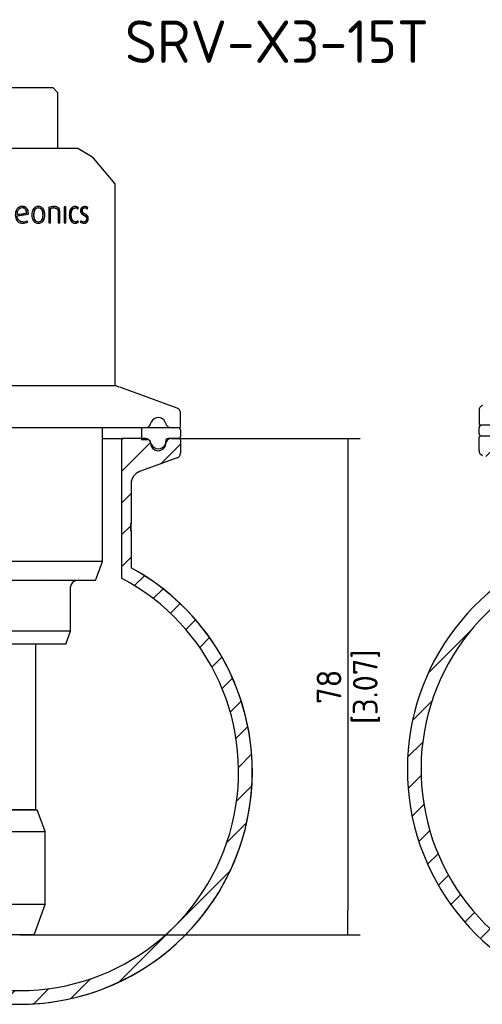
# Paper-space layout 'Sheet1' of a CAD drawing. Header units: millimetres. Extents: x -20 to 281, y -85 to 193.
# Tile 6 of 8: x 133 to 198, y 54 to 193. Entities that reach past the tile are written whole.
import ezdxf
from ezdxf.lldxf.tags import DXFTag

# ---------------------------------------------------------------- set-up
doc = ezdxf.new("R2010")
doc.units = ezdxf.units.MM
for name, color, linetype in [('2.5IN-PIPE_WFT-1', 7, 'Continuous'), ('Default', 7, 'Continuous'), ('SEAL-RING', 7, 'Continuous'), ('SRD-X3-B15T', 7, 'Continuous'), ('SRV-X3-B15T', 7, 'Continuous')]:
    doc.layers.add(name, color=color, linetype=linetype)
doc.styles.add('SEACAD_Solid_Edge_ISO', font='seiso.ttf')
tags = doc.linetypes.add('HIDDEN2', pattern=[4.7625, 3.175, -1.5875]).pattern_tags.tags
tags[6:7] = [DXFTag(74, 4), DXFTag(75, 0), DXFTag(340, '0'), DXFTag(46, 0.0), DXFTag(50, 0.0), DXFTag(44, 0.0), DXFTag(45, 0.0)]
tags[4:5] = [DXFTag(74, 4), DXFTag(75, 0), DXFTag(340, '0'), DXFTag(46, 0.0), DXFTag(50, 0.0), DXFTag(44, 0.0), DXFTag(45, 0.0)]
doc.dimstyles.new('Rheonics_Publish', dxfattribs={"dimtxt": 3.5, "dimasz": 3.5, "dimexe": 1.75, "dimexo": 0, "dimgap": 0.875, "dimtad": 1, "dimdec": 1, "dimlfac": 0.5, "dimdsep": 46, "dimtxsty": 'SEACAD_Solid_Edge_ISO', "dimblk1": '_SE_FILLED', "dimblk2": '_SE_FILLED', "dimsah": 1, "dimcen": 1.75, "dimazin": 0, "dimtfac": 0.5, "dimtdec": 3, "dimtmove": 0, "dimatfit": 3, "dimfxl": 1, "dimarcsym": 0})

# ---------------------------------------------------------------- blocks, each defined once
blk = doc.blocks.new('SE11')
at = {"layer": '2.5IN-PIPE_WFT-1', "linetype": 'Continuous'}
h = blk.add_hatch(dxfattribs=at)
h.set_pattern_fill('LINE', angle=45, style=0)
edge = h.paths.add_edge_path()
edge.add_arc((172.12, 134.81), 1.08, 203, 337, ccw=False)
edge.add_line((171.12, 134.39), (170.98, 134.73))
edge.add_arc((170.32, 134.45), 0.72, 23, 89.9998)
edge.add_line((170.32, 135.17), (166.94, 135.17))
edge.add_line((166.94, 135.17), (166.94, 115.42))
edge.add_ellipse((152.54, 88.05), major_axis=(0, 30.93), ratio=1, start_angle=27.7484, end_angle=332.2516)
edge.add_line((138.14, 115.42), (138.14, 135.17))
edge.add_line((138.14, 135.17), (134.77, 135.17))
edge.add_arc((134.77, 134.45), 0.72, 90, 157)
edge.add_line((134.11, 134.73), (133.96, 134.39))
edge.add_arc((132.97, 134.81), 1.08, 203, 337, ccw=False)
edge.add_line((131.97, 134.39), (131.83, 134.73))
edge.add_arc((131.17, 134.45), 0.72, 23, 90)
edge.add_line((131.17, 135.17), (130, 135.17))
edge.add_arc((130, 134.99), 0.18, 90, 180)
edge.add_line((129.82, 134.99), (129.82, 133.11))
edge.add_arc((130.54, 133.11), 0.72, 180, 249.9998)
edge.add_line((130.29, 132.43), (135.61, 130.5))
edge.add_arc((134.99, 128.81), 1.8, 0, 70, ccw=False)
edge.add_line((136.79, 128.81), (136.79, 123.43))
edge.add_line((136.79, 123.43), (136.88, 123.43))
edge.add_line((136.88, 123.43), (136.88, 123.28))
edge.add_line((136.88, 123.28), (136.79, 123.28))
edge.add_line((136.79, 123.28), (136.79, 116.89))
edge.add_ellipse((152.54, 88.05), major_axis=(0, 32.86), ratio=1, start_angle=28.641, end_angle=331.359)
edge.add_line((168.29, 116.89), (168.29, 122.13))
edge.add_line((168.29, 122.13), (168.2, 122.13))
edge.add_line((168.2, 122.13), (168.2, 123.17))
edge.add_line((168.2, 123.17), (168.29, 123.17))
edge.add_line((168.29, 123.17), (168.29, 128.81))
edge.add_arc((170.09, 128.81), 1.8, 110, 180, ccw=False)
edge.add_line((169.48, 130.5), (174.79, 132.43))
edge.add_arc((174.55, 133.11), 0.72, 290.0002, 360)
edge.add_line((175.27, 133.11), (175.27, 134.99))
edge.add_arc((175.09, 134.99), 0.18, 0, 90)
edge.add_line((175.09, 135.17), (173.92, 135.17))
edge.add_arc((173.92, 134.45), 0.72, 90, 157)
edge.add_line((173.26, 134.73), (173.11, 134.39))
at = {"layer": '2.5IN-PIPE_WFT-1', "color": 7, "linetype": 'Continuous'}
for p, q in [((164.24, 135.17), (166.94, 135.17)), ((170.32, 135.17), (166.94, 135.17)), ((166.94, 135.17), (166.94, 115.42)), ((175.09, 135.17), (173.92, 135.17)), ((170.98, 134.73), (171.12, 134.39)), ((173.26, 134.73), (173.11, 134.39)), ((175.27, 134.99), (175.27, 133.11)), ((174.79, 132.43), (169.48, 130.5)), ((168.29, 128.81), (168.29, 123.17)), ((168.2, 123.17), (168.29, 123.17)), ((168.2, 123.17), (168.2, 122.13)), ((168.2, 122.69), (168.29, 122.69)), ((168.2, 122.55), (168.29, 122.55)), ((168.29, 122.13), (168.2, 122.13)), ((168.29, 122.13), (168.29, 116.89)), ((152.54, 55.19), (152.55, 55.19))]:
    blk.add_line(p, q, dxfattribs=at)
for centre, radius, start, end in [((170.32, 134.45), 0.72, 23, 89.9998), ((173.92, 134.45), 0.72, 90, 157), ((175.09, 134.99), 0.18, 0, 90), ((172.12, 134.81), 1.08, 203, 337), ((174.55, 133.11), 0.72, 290.0002, 0), ((170.09, 128.81), 1.8, 110, 180), ((167.9, 122.54), 0.392, 2.1321, 23.1109), ((162.64, 122.94), 5.66, 357.4913, 2.3562), ((163.87, 122.35), 4.43, 357.2429, 2.6909), ((152.55, 88.05), 32.86, 0, 61.3816), ((152.55, 88.05), 32.86, 270, 0)]:
    blk.add_arc(centre, radius, start, end, dxfattribs=at)
for major_axis, start_param, end_param in [((-32.86, 0), 5.212269, 10.495694), ((-30.93, 0), 5.19669, 10.511273)]:
    blk.add_ellipse((152.54, 88.05), major_axis=major_axis, ratio=1, start_param=start_param, end_param=end_param, dxfattribs=at)
at = {"layer": 'SEAL-RING', "color": 7, "linetype": 'Continuous'}
for p, q in [((169.73, 136.7), (169.73, 134.99)), ((174.91, 135.17), (173.53, 135.17)), ((175.27, 136.34), (175.27, 135.53)), ((170.68, 135), (169.73, 134.99))]:
    blk.add_line(p, q, dxfattribs=at)
for centre, radius, start, end in [((174.91, 136.34), 0.36, 0, 90), ((173.53, 134.81), 0.36, 90, 190.8069), ((174.91, 135.53), 0.36, 270, 0), ((170.68, 134.64), 0.36, 355.9227, 90.75), ((172.12, 134.54), 1.08, 175.9227, 10.8069)]:
    blk.add_arc(centre, radius, start, end, dxfattribs=at)
at = {"layer": 'SRV-X3-B15T', "color": 7, "linetype": 'Continuous'}
for p, q in [((147.86, 184.8), (157.22, 184.8)), ((157.94, 184.08), (157.22, 184.8)), ((157.94, 176.25), (157.94, 184.08)), ((144.44, 176.25), (160.64, 176.25)), ((162.61, 175.12), (160.64, 176.25)), ((163.02, 174.77), (162.61, 175.12)), ((166.04, 171.17), (163.02, 174.77)), ((166.04, 142.67), (166.04, 171.17)), ((152.88, 167.79), (152.89, 167.79)), ((155.17, 167.78), (155.19, 167.78)), ((156.66, 167.83), (156.66, 165.66)), ((156.87, 165.66), (156.87, 167.69)), ((156.87, 167.69), (156.9, 167.69)), ((156.9, 165.66), (156.9, 167.69)), ((157.39, 167.78), (157.43, 167.78)), ((158, 167.22), (158, 165.66)), ((158.19, 165.66), (158.19, 167.23)), ((158.19, 167.23), (158.23, 167.23)), ((158.23, 165.66), (158.23, 167.23)), ((158.85, 167.95), (158.85, 165.66)), ((159.07, 167.95), (158.85, 167.95)), ((159.03, 165.66), (159.03, 167.95)), ((159.07, 165.66), (159.07, 167.95)), ((160.36, 167.78), (160.41, 167.78)), ((160.72, 167.68), (160.78, 167.83)), ((160.76, 167.65), (160.83, 167.83)), ((160.78, 167.83), (160.83, 167.83)), ((161.33, 167.4), (161.39, 167.4)), ((161.69, 167.79), (161.75, 167.79)), ((162.05, 167.69), (162.11, 167.83)), ((162.1, 167.65), (162.17, 167.83)), ((162.11, 167.83), (162.17, 167.83)), ((152.99, 165.82), (152.99, 165.82)), ((153.69, 165.77), (153.6, 165.97)), ((153.7, 165.77), (153.61, 165.97)), ((153.69, 165.77), (153.7, 165.77)), ((153.76, 166.91), (153.76, 167.04)), ((153.76, 167.04), (153.77, 167.04)), ((153.76, 166.91), (153.77, 167.04)), ((153.76, 166.91), (153.76, 166.91)), ((154.49, 166.8), (154.51, 166.8)), ((155.17, 165.83), (155.19, 165.83)), ((156.08, 166.8), (156.11, 166.8)), ((159.76, 166.8), (159.81, 166.8)), ((160.36, 165.83), (160.41, 165.83)), ((160.78, 165.77), (160.72, 165.93)), ((160.83, 165.77), (160.76, 165.96)), ((160.78, 165.77), (160.83, 165.77)), ((161.22, 165.97), (161.15, 165.77)), ((161.58, 165.82), (161.64, 165.82)), ((162.16, 166.24), (162.23, 166.24)), ((155.17, 165.61), (155.19, 165.61)), ((156.66, 165.66), (156.9, 165.66)), ((158, 165.66), (158.23, 165.66)), ((158.85, 165.66), (159.07, 165.66)), ((139.04, 142.67), (166.04, 142.67)), ((166.61, 142.46), (166.04, 142.67)), ((166.7, 142.43), (166.68, 142.46)), ((174.79, 139.48), (166.7, 142.43)), ((175.27, 136.88), (175.27, 138.81)), ((175.09, 136.7), (130, 136.7)), ((164.24, 117.8), (164.24, 136.7)), ((164.24, 117.8), (140.84, 117.8)), ((163.26, 115.1), (164.24, 117.8)), ((163.26, 115.1), (141.83, 115.1)), ((159.74, 107.95), (159.74, 114.2)), ((159.74, 107.95), (145.34, 107.95)), ((159.07, 106.1), (159.74, 107.95)), ((159.07, 106.1), (146.02, 106.1)), ((154.8, 82.7), (154.8, 106.1)), ((150.07, 82.7), (155.02, 82.7)), ((156.14, 79.6), (155.02, 82.7)), ((148.94, 79.6), (156.14, 79.6)), ((156.14, 69.31), (156.14, 79.6)), ((156.14, 69.31), (148.94, 69.31)), ((154.57, 64.99), (156.14, 69.31)), ((154.57, 64.99), (150.52, 64.99))]:
    blk.add_line(p, q, dxfattribs=at)
at = {"layer": 'SRV-X3-B15T', "color": 7, "linetype": 'HIDDEN2'}
for p, q in [((152.54, 167.93), (152.54, 167.93)), ((152.54, 167.7), (152.54, 167.7)), ((152.88, 167.99), (152.89, 167.99)), ((155.17, 167.99), (155.19, 167.99)), ((156.64, 167.83), (156.66, 167.83)), ((156.64, 167.83), (156.64, 165.66)), ((157.39, 167.99), (157.43, 167.99)), ((157.97, 167.22), (158, 167.22)), ((157.97, 167.22), (157.97, 165.66)), ((158.81, 167.95), (158.85, 167.95)), ((158.81, 167.95), (158.81, 165.66)), ((160.35, 167.99), (160.4, 167.99)), ((160.71, 167.65), (160.72, 167.68)), ((160.71, 167.65), (160.76, 167.65)), ((161.14, 167.4), (161.19, 167.4)), ((161.68, 167.99), (161.74, 167.99)), ((162.04, 167.65), (162.05, 167.69)), ((162.04, 167.65), (162.1, 167.65)), ((152.55, 165.93), (152.55, 165.93)), ((153.52, 167.06), (153.53, 167.06)), ((153.6, 165.97), (153.61, 165.97)), ((154.25, 166.8), (154.26, 166.8)), ((155.84, 166.8), (155.86, 166.8)), ((159.55, 166.8), (159.59, 166.8)), ((160.72, 165.93), (160.71, 165.96)), ((160.71, 165.96), (160.76, 165.96)), ((161.17, 165.97), (161.09, 165.77)), ((161.09, 165.77), (161.15, 165.77)), ((161.17, 165.97), (161.22, 165.97)), ((161.61, 166.74), (161.67, 166.74)), ((161.98, 166.25), (162.05, 166.25)), ((152.98, 165.61), (152.98, 165.61)), ((156.64, 165.66), (156.66, 165.66)), ((157.97, 165.66), (158, 165.66)), ((158.81, 165.66), (158.85, 165.66)), ((160.35, 165.61), (160.4, 165.61)), ((161.58, 165.61), (161.64, 165.61)), ((170.98, 137.14), (171.12, 137.48)), ((173.26, 137.14), (173.11, 137.48)), ((154.8, 82.66), (150.28, 82.66)), ((154.8, 82.66), (154.84, 82.7)), ((154.8, 82.66), (154.8, 82.7))]:
    blk.add_line(p, q, dxfattribs=at)
for centre, radius, start, end in [((157.39, 166.09), 1.9, 90.029, 113.4718), ((160.34, 167.31), 0.682, 87.735, 89.788), ((160.35, 167.23), 0.549, 49.4642, 89.1938), ((161.68, 167.33), 0.659, 87.9956, 90.205), ((161.68, 167.25), 0.54, 47.7332, 88.4326), ((153, 167.15), 1.33, 269.4525, 296.96), ((160.35, 166.38), 0.548, 270.7603, 310.5874), ((161.6, 166.51), 0.893, 235.4519, 269.0023), ((161.62, 166.6), 0.783, 234.4991, 238.5686), ((160.35, 166.29), 0.671, 269.8872, 271.649), ((172.12, 137.06), 1.08, 90, 157), ((172.12, 137.06), 1.08, 23, 90), ((170.32, 137.42), 0.72, 270, 337), ((173.92, 137.42), 0.72, 203, 270)]:
    blk.add_arc(centre, radius, start, end, dxfattribs=at)
at = {"layer": 'SRV-X3-B15T', "color": 7, "linetype": 'Continuous'}
for centre, radius, start, end in [((157.43, 166.07), 1.92, 90.021, 113.3274), ((157.38, 166.37), 1.41, 89.3876, 110.9842), ((157.41, 166.36), 1.43, 89.3885, 110.8503), ((160.34, 167.31), 0.682, 50.2947, 87.735), ((160.4, 167.3), 0.689, 50.509, 89.819), ((160.4, 167.22), 0.555, 49.6821, 89.2285), ((161.68, 167.33), 0.659, 49.5741, 87.9956), ((161.74, 167.33), 0.666, 49.7904, 90.2355), ((161.74, 167.24), 0.546, 47.9628, 88.4678), ((153.01, 167.15), 1.53, 268.8454, 296.203), ((153.01, 167.17), 1.55, 268.8471, 296.0395), ((153.01, 167.17), 1.35, 269.4497, 296.7928), ((160.35, 166.29), 0.671, 271.649, 310.0302), ((160.39, 166.31), 0.693, 270.3108, 309.3613), ((160.4, 166.39), 0.554, 270.7261, 310.3691), ((161.66, 166.52), 0.903, 235.6543, 269.0222), ((161.62, 166.6), 0.783, 238.5686, 266.969), ((161.68, 166.61), 0.792, 234.7036, 267.0026), ((174.55, 138.81), 0.72, 0, 70), ((175.09, 136.88), 0.18, 270, 0), ((160.64, 114.2), 0.9, 90, 180)]:
    blk.add_arc(centre, radius, start, end, dxfattribs=at)
for points, knots in [([(152.89, 167.99), (152.74, 167.99), (152.6, 167.96), (152.34, 167.84), (152.23, 167.74), (151.98, 167.39), (151.92, 167.09), (151.92, 166.8)], [0, 0, 0, 0, 0.25, 0.25, 0.5, 0.5, 1, 1, 1, 1]), ([(152.54, 167.93), (152.52, 167.92), (152.49, 167.91), (152.34, 167.83), (152.23, 167.74), (151.98, 167.39), (151.93, 167.09), (151.92, 166.8)], [0.2012343, 0.2012343, 0.2012343, 0.2012343, 0.25, 0.25, 0.5, 0.5, 1, 1, 1, 1]), ([(152.89, 167.79), (152.66, 167.78), (152.44, 167.68), (152.2, 167.31), (152.16, 167.08), (152.15, 166.86)], [0, 0, 0, 0, 0.5, 0.5, 1, 1, 1, 1]), ([(153.77, 167.04), (153.76, 167.29), (153.71, 167.54), (153.46, 167.81), (153.36, 167.88), (153.13, 167.97), (153.01, 167.99), (152.89, 167.99)], [0, 0, 0, 0, 0.5, 0.5, 0.75, 0.75, 1, 1, 1, 1]), ([(153.53, 167.06), (153.53, 167.12), (153.52, 167.18), (153.51, 167.24), (153.5, 167.33), (153.47, 167.41), (153.43, 167.49), (153.41, 167.54), (153.37, 167.59), (153.33, 167.63), (153.28, 167.67), (153.23, 167.71), (153.18, 167.73), (153.13, 167.76), (153.07, 167.77), (153.01, 167.78), (152.97, 167.79), (152.93, 167.79), (152.89, 167.79)], [0, 0, 0, 0, 0.16344, 0.16344, 0.16344, 0.403536, 0.403536, 0.403536, 0.565526, 0.565526, 0.565526, 0.727537, 0.727537, 0.727537, 0.889779, 0.889779, 0.889779, 1, 1, 1, 1]), ([(153.76, 167.04), (153.76, 167.29), (153.7, 167.54), (153.46, 167.81), (153.36, 167.88), (153.17, 167.96), (153.1, 167.97), (153.02, 167.98)], [0, 0, 0, 0, 0.5, 0.5, 0.75, 0.75, 0.9072159, 0.9072159, 0.9072159, 0.9072159]), ([(155.19, 167.99), (155.05, 167.99), (154.91, 167.96), (154.66, 167.83), (154.55, 167.74), (154.31, 167.38), (154.26, 167.09), (154.26, 166.8)], [0, 0, 0, 0, 0.25, 0.25, 0.5, 0.5, 1, 1, 1, 1]), ([(155.17, 167.78), (155.06, 167.78), (154.95, 167.76), (154.76, 167.64), (154.68, 167.55), (154.52, 167.26), (154.5, 167.03), (154.49, 166.8)], [0, 0, 0, 0, 0.25, 0.25, 0.5, 0.5, 1, 1, 1, 1]), ([(155.19, 167.78), (155.08, 167.78), (154.97, 167.76), (154.78, 167.64), (154.7, 167.55), (154.54, 167.26), (154.51, 167.03), (154.51, 166.8)], [0, 0, 0, 0, 0.25, 0.25, 0.5, 0.5, 1, 1, 1, 1]), ([(156.08, 166.8), (156.08, 167.09), (156.03, 167.38), (155.8, 167.73), (155.7, 167.83), (155.45, 167.96), (155.31, 167.99), (155.17, 167.99)], [0, 0, 0, 0, 0.5, 0.5, 0.75, 0.75, 1, 1, 1, 1]), ([(156.11, 166.8), (156.1, 167.09), (156.05, 167.38), (155.82, 167.73), (155.72, 167.83), (155.47, 167.96), (155.33, 167.99), (155.19, 167.99)], [0, 0, 0, 0, 0.5, 0.5, 0.75, 0.75, 1, 1, 1, 1]), ([(155.86, 166.8), (155.86, 167.03), (155.84, 167.26), (155.68, 167.55), (155.6, 167.64), (155.41, 167.76), (155.3, 167.78), (155.19, 167.78)], [0, 0, 0, 0, 0.5, 0.5, 0.75, 0.75, 1, 1, 1, 1]), ([(158.19, 167.23), (158.19, 167.34), (158.18, 167.45), (158.1, 167.65), (158.04, 167.75), (157.81, 167.95), (157.61, 167.98), (157.41, 167.99)], [0, 0, 0, 0, 0.25, 0.25, 0.5, 0.5, 0.9839784, 0.9839784, 0.9839784, 0.9839784]), ([(158.23, 167.23), (158.23, 167.34), (158.22, 167.45), (158.14, 167.66), (158.08, 167.75), (157.84, 167.95), (157.63, 167.99), (157.43, 167.99)], [0, 0, 0, 0, 0.25, 0.25, 0.5, 0.5, 1, 1, 1, 1]), ([(157.43, 167.78), (157.48, 167.78), (157.54, 167.78), (157.59, 167.77), (157.65, 167.76), (157.7, 167.74), (157.75, 167.71), (157.8, 167.69), (157.84, 167.65), (157.87, 167.62), (157.91, 167.58), (157.93, 167.53), (157.96, 167.48), (157.98, 167.44), (157.99, 167.38), (158, 167.33), (158, 167.29), (158, 167.26), (158, 167.22)], [0, 0, 0, 0, 0.189209, 0.189209, 0.189209, 0.380254, 0.380254, 0.380254, 0.549251, 0.549251, 0.549251, 0.718433, 0.718433, 0.718433, 0.886498, 0.886498, 0.886498, 1, 1, 1, 1]), ([(160.4, 167.99), (160.28, 167.99), (160.16, 167.96), (159.95, 167.83), (159.86, 167.73), (159.64, 167.39), (159.6, 167.09), (159.59, 166.8)], [0, 0, 0, 0, 0.25, 0.25, 0.5, 0.5, 1, 1, 1, 1]), ([(159.76, 166.8), (159.76, 167.03), (159.79, 167.27), (159.94, 167.55), (160.01, 167.64), (160.17, 167.75), (160.27, 167.78), (160.36, 167.78)], [0, 0, 0, 0, 0.5, 0.5, 0.75, 0.75, 1, 1, 1, 1]), ([(159.81, 166.8), (159.81, 167.03), (159.84, 167.27), (159.99, 167.56), (160.06, 167.64), (160.22, 167.75), (160.32, 167.78), (160.41, 167.78)], [0, 0, 0, 0, 0.5, 0.5, 0.75, 0.75, 1, 1, 1, 1]), ([(161.74, 167.99), (161.61, 167.99), (161.48, 167.95), (161.26, 167.75), (161.2, 167.58), (161.19, 167.4)], [0, 0, 0, 0, 0.5, 0.5, 1, 1, 1, 1]), ([(161.19, 167.4), (161.2, 167.23), (161.25, 167.07), (161.44, 166.86), (161.56, 166.8), (161.67, 166.74)], [0, 0, 0, 0, 0.5, 0.5, 1, 1, 1, 1]), ([(161.33, 167.4), (161.33, 167.45), (161.34, 167.49), (161.35, 167.53), (161.36, 167.57), (161.38, 167.61), (161.4, 167.64), (161.42, 167.67), (161.45, 167.7), (161.47, 167.72), (161.5, 167.74), (161.53, 167.76), (161.56, 167.77), (161.61, 167.78), (161.65, 167.79), (161.69, 167.79)], [0, 0, 0, 0, 0.195659, 0.195659, 0.195659, 0.387082, 0.387082, 0.387082, 0.559453, 0.559453, 0.559453, 0.75248, 0.75248, 0.75248, 1, 1, 1, 1]), ([(161.69, 166.93), (161.61, 166.97), (161.52, 167.01), (161.41, 167.12), (161.38, 167.17), (161.34, 167.28), (161.33, 167.34), (161.33, 167.4)], [0, 0, 0, 0, 0.5, 0.5, 0.75, 0.75, 1, 1, 1, 1]), ([(161.39, 167.4), (161.39, 167.44), (161.4, 167.49), (161.41, 167.53), (161.42, 167.57), (161.44, 167.61), (161.46, 167.64), (161.48, 167.67), (161.51, 167.7), (161.53, 167.72), (161.56, 167.74), (161.59, 167.76), (161.62, 167.77), (161.67, 167.78), (161.71, 167.79), (161.75, 167.79)], [0, 0, 0, 0, 0.193798, 0.193798, 0.193798, 0.383419, 0.383419, 0.383419, 0.554943, 0.554943, 0.554943, 0.747444, 0.747444, 0.747444, 1, 1, 1, 1]), ([(161.75, 166.93), (161.67, 166.97), (161.58, 167.01), (161.47, 167.12), (161.44, 167.17), (161.4, 167.28), (161.39, 167.34), (161.39, 167.4)], [0, 0, 0, 0, 0.5, 0.5, 0.75, 0.75, 1, 1, 1, 1]), ([(151.92, 166.8), (151.93, 166.5), (151.98, 166.19), (152.27, 165.84), (152.4, 165.75), (152.68, 165.64), (152.83, 165.62), (152.98, 165.61)], [0, 0, 0, 0, 0.5, 0.5, 0.75, 0.75, 1, 1, 1, 1]), ([(151.92, 166.8), (151.92, 166.5), (151.98, 166.19), (152.27, 165.84), (152.4, 165.75), (152.68, 165.64), (152.83, 165.62), (152.98, 165.61)], [0, 0, 0, 0, 0.5, 0.5, 0.75, 0.75, 1, 1, 1, 1]), ([(152.99, 165.82), (152.77, 165.83), (152.54, 165.89), (152.24, 166.22), (152.18, 166.45), (152.16, 166.67)], [0, 0, 0, 0, 0.5, 0.5, 1, 1, 1, 1]), ([(154.26, 166.8), (154.26, 166.52), (154.31, 166.23), (154.55, 165.87), (154.65, 165.77), (154.91, 165.64), (155.05, 165.62), (155.19, 165.61)], [0, 0, 0, 0, 0.5, 0.5, 0.75, 0.75, 1, 1, 1, 1]), ([(154.49, 166.8), (154.5, 166.58), (154.52, 166.35), (154.68, 166.06), (154.76, 165.97), (154.95, 165.85), (155.06, 165.83), (155.17, 165.83)], [0, 0, 0, 0, 0.5, 0.5, 0.75, 0.75, 1, 1, 1, 1]), ([(154.51, 166.8), (154.51, 166.58), (154.54, 166.35), (154.7, 166.06), (154.77, 165.97), (154.96, 165.85), (155.08, 165.83), (155.19, 165.83)], [0, 0, 0, 0, 0.5, 0.5, 0.75, 0.75, 1, 1, 1, 1]), ([(155.18, 165.62), (155.32, 165.62), (155.45, 165.65), (155.7, 165.77), (155.8, 165.87), (156.03, 166.23), (156.08, 166.52), (156.08, 166.8)], [0.005583, 0.005583, 0.005583, 0.005583, 0.25, 0.25, 0.5, 0.5, 1, 1, 1, 1]), ([(155.19, 165.83), (155.3, 165.83), (155.41, 165.85), (155.6, 165.97), (155.68, 166.06), (155.83, 166.35), (155.86, 166.58), (155.86, 166.8)], [0, 0, 0, 0, 0.25, 0.25, 0.5, 0.5, 1, 1, 1, 1]), ([(155.19, 165.61), (155.33, 165.62), (155.47, 165.64), (155.72, 165.77), (155.82, 165.87), (156.05, 166.23), (156.1, 166.52), (156.11, 166.8)], [0, 0, 0, 0, 0.25, 0.25, 0.5, 0.5, 1, 1, 1, 1]), ([(159.59, 166.8), (159.6, 166.52), (159.64, 166.22), (159.86, 165.87), (159.95, 165.78), (160.16, 165.65), (160.28, 165.62), (160.4, 165.61)], [0, 0, 0, 0, 0.5, 0.5, 0.75, 0.75, 1, 1, 1, 1]), ([(160.36, 165.83), (160.17, 165.84), (159.99, 165.96), (159.79, 166.35), (159.76, 166.58), (159.76, 166.8)], [0, 0, 0, 0, 0.5, 0.5, 1, 1, 1, 1]), ([(160.41, 165.83), (160.23, 165.84), (160.04, 165.96), (159.84, 166.35), (159.81, 166.58), (159.81, 166.8)], [0, 0, 0, 0, 0.5, 0.5, 1, 1, 1, 1]), ([(161.61, 165.62), (161.74, 165.62), (161.87, 165.66), (162.04, 165.81), (162.09, 165.88), (162.15, 166.05), (162.16, 166.15), (162.16, 166.24)], [0.0348349, 0.0348349, 0.0348349, 0.0348349, 0.5, 0.5, 0.75, 0.75, 1, 1, 1, 1]), ([(162.05, 166.25), (162.04, 166.2), (162.04, 166.15), (162.02, 166.1), (162.01, 166.06), (162, 166.02), (161.98, 165.99), (161.96, 165.96), (161.93, 165.93), (161.91, 165.91), (161.87, 165.88), (161.83, 165.86), (161.79, 165.85), (161.74, 165.83), (161.69, 165.82), (161.64, 165.82)], [0, 0, 0, 0, 0.194014, 0.194014, 0.194014, 0.355281, 0.355281, 0.355281, 0.515947, 0.515947, 0.515947, 0.745283, 0.745283, 0.745283, 1, 1, 1, 1]), ([(161.64, 165.61), (161.79, 165.62), (161.93, 165.65), (162.1, 165.81), (162.15, 165.88), (162.21, 166.05), (162.23, 166.15), (162.23, 166.24)], [0, 0, 0, 0, 0.5, 0.5, 0.75, 0.75, 1, 1, 1, 1]), ([(161.67, 166.74), (161.76, 166.69), (161.85, 166.65), (161.96, 166.54), (161.99, 166.49), (162.04, 166.38), (162.04, 166.31), (162.05, 166.25)], [0, 0, 0, 0, 0.5, 0.5, 0.75, 0.75, 1, 1, 1, 1]), ([(162.16, 166.24), (162.16, 166.42), (162.11, 166.59), (161.92, 166.81), (161.81, 166.87), (161.69, 166.93)], [0, 0, 0, 0, 0.5, 0.5, 1, 1, 1, 1]), ([(162.23, 166.24), (162.23, 166.42), (162.18, 166.59), (161.99, 166.81), (161.87, 166.87), (161.75, 166.93)], [0, 0, 0, 0, 0.5, 0.5, 1, 1, 1, 1])]:
    blk.add_open_spline(points, degree=3, knots=knots, dxfattribs=at)
at = {"layer": 'SRV-X3-B15T', "color": 7, "linetype": 'HIDDEN2'}
for points, knots in [([(152.55, 167.7), (152.46, 167.65), (152.38, 167.58), (152.2, 167.31), (152.16, 167.08), (152.15, 166.86)], [0.2660257, 0.2660257, 0.2660257, 0.2660257, 0.5, 0.5, 1, 1, 1, 1]), ([(153.52, 167.06), (153.52, 167.12), (153.51, 167.18), (153.5, 167.24), (153.49, 167.33), (153.47, 167.41), (153.43, 167.49), (153.4, 167.55), (153.36, 167.59), (153.32, 167.63), (153.28, 167.68), (153.23, 167.71), (153.17, 167.73), (153.12, 167.76), (153.06, 167.77), (153, 167.78), (152.96, 167.79), (152.92, 167.79), (152.88, 167.79)], [0, 0, 0, 0, 0.165583, 0.165583, 0.165583, 0.406311, 0.406311, 0.406311, 0.568259, 0.568259, 0.568259, 0.730263, 0.730263, 0.730263, 0.891946, 0.891946, 0.891946, 1, 1, 1, 1]), ([(155.17, 167.99), (155.03, 167.99), (154.89, 167.96), (154.64, 167.83), (154.54, 167.73), (154.3, 167.38), (154.25, 167.09), (154.25, 166.8)], [0, 0, 0, 0, 0.25, 0.25, 0.5, 0.5, 1, 1, 1, 1]), ([(155.84, 166.8), (155.84, 167.03), (155.81, 167.26), (155.66, 167.55), (155.58, 167.64), (155.39, 167.76), (155.28, 167.78), (155.17, 167.78)], [0, 0, 0, 0, 0.5, 0.5, 0.75, 0.75, 1, 1, 1, 1]), ([(157.39, 167.78), (157.45, 167.78), (157.51, 167.78), (157.56, 167.77), (157.62, 167.75), (157.67, 167.74), (157.72, 167.71), (157.77, 167.68), (157.81, 167.65), (157.84, 167.61), (157.87, 167.57), (157.9, 167.53), (157.92, 167.48), (157.94, 167.43), (157.95, 167.38), (157.96, 167.33), (157.96, 167.29), (157.97, 167.26), (157.97, 167.22)], [0, 0, 0, 0, 0.191866, 0.191866, 0.191866, 0.385725, 0.385725, 0.385725, 0.553964, 0.553964, 0.553964, 0.722235, 0.722235, 0.722235, 0.891223, 0.891223, 0.891223, 1, 1, 1, 1]), ([(160.35, 167.99), (160.23, 167.99), (160.11, 167.96), (159.9, 167.83), (159.81, 167.73), (159.59, 167.39), (159.55, 167.09), (159.55, 166.8)], [0, 0, 0, 0, 0.25, 0.25, 0.5, 0.5, 1, 1, 1, 1]), ([(161.68, 167.99), (161.55, 167.99), (161.42, 167.95), (161.2, 167.75), (161.14, 167.58), (161.14, 167.4)], [0, 0, 0, 0, 0.5, 0.5, 1, 1, 1, 1]), ([(161.14, 167.4), (161.14, 167.23), (161.19, 167.07), (161.38, 166.86), (161.5, 166.8), (161.61, 166.74)], [0, 0, 0, 0, 0.5, 0.5, 1, 1, 1, 1]), ([(154.25, 166.8), (154.25, 166.52), (154.3, 166.23), (154.53, 165.88), (154.64, 165.77), (154.89, 165.64), (155.03, 165.62), (155.17, 165.61)], [0, 0, 0, 0, 0.5, 0.5, 0.75, 0.75, 1, 1, 1, 1]), ([(155.17, 165.83), (155.28, 165.83), (155.39, 165.85), (155.58, 165.97), (155.66, 166.06), (155.81, 166.35), (155.84, 166.58), (155.84, 166.8)], [0, 0, 0, 0, 0.25, 0.25, 0.5, 0.5, 1, 1, 1, 1]), ([(159.55, 166.8), (159.55, 166.52), (159.6, 166.22), (159.81, 165.88), (159.9, 165.78), (160.11, 165.65), (160.23, 165.62), (160.35, 165.61)], [0, 0, 0, 0, 0.5, 0.5, 0.75, 0.75, 1, 1, 1, 1]), ([(161.98, 166.25), (161.98, 166.2), (161.97, 166.15), (161.96, 166.1), (161.95, 166.06), (161.93, 166.02), (161.91, 165.99), (161.89, 165.96), (161.87, 165.93), (161.84, 165.91), (161.81, 165.88), (161.76, 165.86), (161.72, 165.84), (161.68, 165.83), (161.63, 165.82), (161.58, 165.82)], [0, 0, 0, 0, 0.195845, 0.195845, 0.195845, 0.357847, 0.357847, 0.357847, 0.51927, 0.51927, 0.51927, 0.747915, 0.747915, 0.747915, 1, 1, 1, 1]), ([(161.61, 166.74), (161.7, 166.69), (161.79, 166.65), (161.9, 166.54), (161.93, 166.49), (161.97, 166.38), (161.98, 166.31), (161.98, 166.25)], [0, 0, 0, 0, 0.5, 0.5, 0.75, 0.75, 1, 1, 1, 1])]:
    blk.add_open_spline(points, degree=3, knots=knots, dxfattribs=at)
for points in [[(152.71, 167.97), (152.65, 167.96), (152.6, 167.95), (152.54, 167.93)], [(152.88, 167.99), (152.83, 167.99), (152.77, 167.98), (152.71, 167.97)], [(157.41, 167.99), (157.41, 167.99), (157.4, 167.99), (157.39, 167.99)], [(152.16, 166.67), (152.29, 166.69), (152.42, 166.71), (152.54, 166.73)], [(152.55, 165.93), (152.54, 165.94), (152.53, 165.94), (152.52, 165.95)], [(152.54, 166.92), (152.87, 166.97), (153.2, 167.01), (153.52, 167.06)], [(161.58, 165.61), (161.59, 165.62), (161.6, 165.62), (161.61, 165.62)]]:
    blk.add_open_spline(points, degree=3, dxfattribs=at)
at = {"layer": 'SRV-X3-B15T', "color": 7, "linetype": 'Continuous'}
for points in [[(152.88, 167.79), (152.77, 167.79), (152.65, 167.75), (152.55, 167.7)], [(152.93, 167.99), (152.91, 167.99), (152.9, 167.99), (152.88, 167.99)], [(152.15, 166.86), (152.61, 166.93), (153.07, 166.99), (153.53, 167.06)], [(152.15, 166.86), (152.28, 166.88), (152.41, 166.9), (152.54, 166.92)], [(152.16, 166.67), (152.69, 166.75), (153.23, 166.83), (153.76, 166.91)], [(152.54, 166.73), (152.95, 166.79), (153.35, 166.85), (153.76, 166.91)], [(152.81, 165.84), (152.72, 165.86), (152.63, 165.89), (152.55, 165.93)], [(152.99, 165.82), (152.94, 165.82), (152.89, 165.83), (152.85, 165.83)]]:
    blk.add_open_spline(points, degree=3, dxfattribs=at)
blk = doc.blocks.new('SE16')
at = {"layer": '2.5IN-PIPE_WFT-1', "linetype": 'Continuous'}
h = blk.add_hatch(dxfattribs=at)
h.set_pattern_fill('LINE', angle=45, style=0)
edge = h.paths.add_edge_path()
edge.add_arc((259.74, 135.17), 1.08, 203, 337, ccw=False)
edge.add_line((258.75, 134.75), (258.6, 135.09))
edge.add_arc((257.94, 134.81), 0.72, 23, 89.9998)
edge.add_line((257.94, 135.53), (254.57, 135.53))
edge.add_line((254.57, 135.53), (254.57, 115.78))
edge.add_ellipse((240.17, 88.41), major_axis=(0, 30.93), ratio=1, start_angle=27.7484, end_angle=332.2516)
edge.add_line((225.77, 115.78), (225.77, 135.53))
edge.add_line((225.77, 135.53), (222.4, 135.53))
edge.add_arc((222.4, 134.81), 0.72, 90, 157)
edge.add_line((221.73, 135.09), (221.59, 134.75))
edge.add_arc((220.59, 135.17), 1.08, 203, 337, ccw=False)
edge.add_line((219.6, 134.75), (219.45, 135.09))
edge.add_arc((218.79, 134.81), 0.72, 23, 90)
edge.add_line((218.79, 135.53), (217.62, 135.53))
edge.add_arc((217.62, 135.35), 0.18, 90, 180)
edge.add_line((217.44, 135.35), (217.44, 133.47))
edge.add_arc((218.16, 133.47), 0.72, 180, 249.9998)
edge.add_line((217.92, 132.8), (223.23, 130.86))
edge.add_arc((222.62, 129.17), 1.8, 0, 70, ccw=False)
edge.add_line((224.42, 129.17), (224.42, 123.79))
edge.add_line((224.42, 123.79), (224.51, 123.79))
edge.add_line((224.51, 123.79), (224.51, 123.64))
edge.add_line((224.51, 123.64), (224.42, 123.64))
edge.add_line((224.42, 123.64), (224.42, 117.25))
edge.add_ellipse((240.17, 88.41), major_axis=(0, 32.86), ratio=1, start_angle=28.641, end_angle=331.359)
edge.add_line((255.92, 117.25), (255.92, 122.5))
edge.add_line((255.92, 122.5), (255.83, 122.5))
edge.add_line((255.83, 122.5), (255.83, 123.53))
edge.add_line((255.83, 123.53), (255.92, 123.53))
edge.add_line((255.92, 123.53), (255.92, 129.17))
edge.add_arc((257.72, 129.17), 1.8, 110, 180, ccw=False)
edge.add_line((257.1, 130.86), (262.42, 132.8))
edge.add_arc((262.17, 133.47), 0.72, 290.0002, 360)
edge.add_line((262.89, 133.47), (262.89, 135.35))
edge.add_arc((262.71, 135.35), 0.18, 0, 90)
edge.add_line((262.71, 135.53), (261.55, 135.53))
edge.add_arc((261.55, 134.81), 0.72, 90, 157)
edge.add_line((260.88, 135.09), (260.74, 134.75))
at = {"layer": '2.5IN-PIPE_WFT-1', "color": 7, "linetype": 'Continuous'}
for p, q in [((217.44, 133.47), (217.44, 135.35)), ((218.79, 135.53), (217.62, 135.53))]:
    blk.add_line(p, q, dxfattribs=at)
for centre, radius, start, end in [((217.62, 135.35), 0.18, 90, 180), ((218.16, 133.47), 0.72, 180, 249.9998)]:
    blk.add_arc(centre, radius, start, end, dxfattribs=at)
for major_axis, start_param, end_param in [((-32.86, 0), 5.212269, 10.495694), ((-30.93, 0), 5.19669, 10.511273)]:
    blk.add_ellipse((240.17, 88.41), major_axis=major_axis, ratio=1, start_param=start_param, end_param=end_param, dxfattribs=at)
at = {"layer": 'SEAL-RING', "color": 7, "linetype": 'Continuous'}
for p, q in [((217.44, 135.89), (217.44, 136.7)), ((219.18, 135.53), (217.8, 135.53))]:
    blk.add_line(p, q, dxfattribs=at)
for centre, start, end in [((217.8, 136.7), 90, 180), ((217.8, 135.89), 180, 269.9995)]:
    blk.add_arc(centre, 0.36, start, end, dxfattribs=at)
at = {"layer": 'SRD-X3-B15T', "color": 7, "linetype": 'Continuous'}
for p, q in [((217.44, 139.17), (217.44, 137.24)), ((262.71, 137.06), (217.62, 137.06))]:
    blk.add_line(p, q, dxfattribs=at)
for centre, radius, start, end in [((218.16, 139.17), 0.72, 110, 180), ((217.62, 137.24), 0.18, 180, 270)]:
    blk.add_arc(centre, radius, start, end, dxfattribs=at)
blk = doc.blocks.new('_SE_FILLED')
at = {"color": 0}
blk.add_line((0, 0), (-1, 0), dxfattribs=at)
blk.add_solid([(0, 0), (-1, -0.1665), (-1, 0.1665), (0, 0)], dxfattribs=at)
blk = doc.blocks.new('DMBLK56')
at = {"layer": 'Default', "color": 0, "linetype": 'Continuous', "lineweight": -2, "transparency": 16777216}
for p, q in [((154.35, 134.05), (181.07, 134.05)), ((179.32, 130.55), (179.32, 67.36)), ((132.97, 63.86), (181.07, 63.86))]:
    blk.add_line(p, q, dxfattribs=at)
at = {"layer": 'Defpoints', "color": 0, "linetype": 'Continuous', "transparency": 16777216}
for p in [(154.35, 134.05), (132.97, 63.86), (179.32, 63.86)]:
    blk.add_point(p, dxfattribs=at)
at = {"layer": 'Default', "color": 0, "linetype": 'Continuous', "lineweight": -2, "transparency": 16777216, "xscale": 3.5, "yscale": 3.5, "zscale": 3.5}
for p, rotation in [((179.32, 134.05), 90), ((179.32, 63.86), 270)]:
    blk.add_blockref('_SE_FILLED', p, dxfattribs=dict(at, rotation=rotation))
at = {"layer": 'Default', "color": 0, "linetype": 'Continuous', "transparency": 16777216, "char_height": 3.5, "attachment_point": 5, "rotation": 90, "style": 'SEACAD_Solid_Edge_ISO'}
for s, insert in [('[3.07]', (181.96, 98.95)), ('\\A1;78', (176.67, 98.95))]:
    blk.add_mtext(s, dxfattribs=dict(at, insert=insert))

psp = doc.layouts.new('Sheet1')

# ---------------------------------------------------------------- block references
at = {"layer": 'Default'}
for name in ['SE16', 'SE11']:
    psp.add_blockref(name, (-19.575, -1.126), dxfattribs=at)

# ---------------------------------------------------------------- texts
at = {"layer": 'Default', "insert": (147.841, 193.17), "char_height": 6, "width": 36.60001, "attachment_point": 1}
psp.add_mtext('{\\fSolid Edge ISO|b0||i0||c0|p34;\\C7;\\H6.;\\W1.;SRV-X3-15T}', dxfattribs=at)

# ---------------------------------------------------------------- dimensions: what is measured, and where the dimension line sits
at = {"layer": 'Default', "color": 7, "linetype": 'Continuous'}
dim = psp.add_linear_dim(base=(179.318, 63.861), p1=(154.346, 134.046), p2=(132.969, 63.861), angle=90, text='\\A1;<>', dimstyle='Rheonics_Publish', override={"dimdec": 0, "dimlfac": 1.111111, "dimpost": '\\X'}, dxfattribs=at)
dim.commit()
dim.dimension.update_dxf_attribs({"geometry": 'DMBLK56', "text_midpoint": (179.318, 98.954), "dimtype": 160})

doc.saveas('drawing.dxf')
